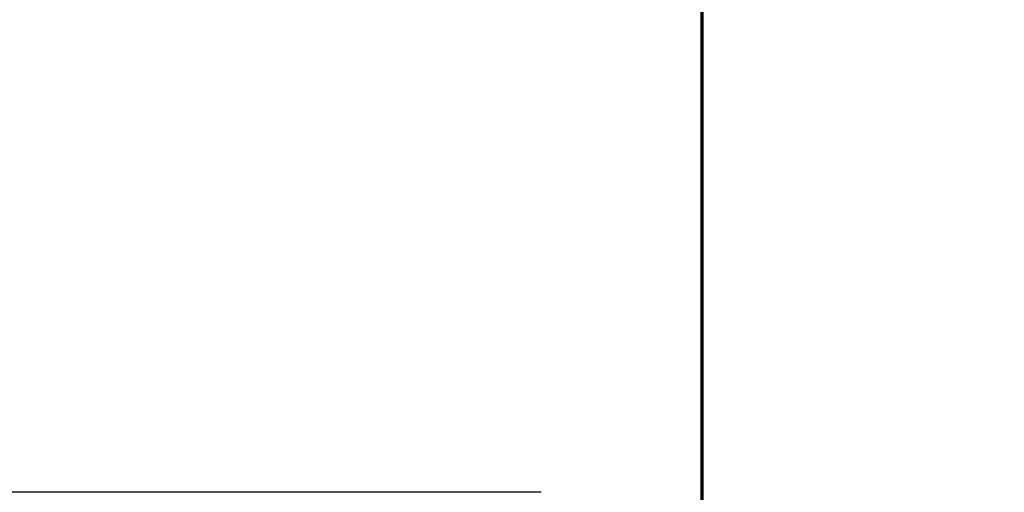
# Model space of a CAD drawing. Header units: inches. Extents: x 0 to 612, y 155 to 655.
# Tile 103 of 138: x 78 to 96, y 413 to 422. Entities that reach past the tile are written whole.
import ezdxf

# ---------------------------------------------------------------- set-up
doc = ezdxf.new("R2010")
doc.units = ezdxf.units.IN
doc.header["$MEASUREMENT"] = 0
doc.layers.add('Layer 1', color=7, linetype='Continuous')

# ---------------------------------------------------------------- blocks, each defined once
blk = doc.blocks.new('block 8')
at = {"layer": 'Layer 1', "color": 7, "lineweight": 70}
blk.add_lwpolyline([(90.123, 374.354), (90.123, 528.84), (99.313, 528.84)], dxfattribs=at)
blk = doc.blocks.new('block 4')
at = {"layer": 'Layer 1'}
blk.add_blockref('block 8', (0, 0), dxfattribs=at)
blk = doc.blocks.new('block 3')
at = {"layer": 'Layer 1'}
blk.add_blockref('block 4', (0, 0), dxfattribs=at)
blk = doc.blocks.new('block 1158')
at = {"layer": 'Layer 1', "color": 7, "lineweight": 25}
blk.add_lwpolyline([(87.15, 413.29), (76.979, 413.29)], dxfattribs=at)
blk = doc.blocks.new('block 1157')
at = {"layer": 'Layer 1'}
blk.add_blockref('block 1158', (0, 0), dxfattribs=at)
blk = doc.blocks.new('block 1156')
at = {"layer": 'Layer 1'}
blk.add_blockref('block 1157', (0, 0), dxfattribs=at)
blk = doc.blocks.new('block 921')
at = {"layer": 'Layer 1'}
blk.add_blockref('block 1156', (0, 0), dxfattribs=at)
blk = doc.blocks.new('block 920')
at = {"layer": 'Layer 1'}
blk.add_blockref('block 921', (0, 0), dxfattribs=at)
blk = doc.blocks.new('block 2')
at = {"layer": 'Layer 1'}
for name in ['block 3', 'block 920']:
    blk.add_blockref(name, (0, 0), dxfattribs=at)

msp = doc.modelspace()

# ---------------------------------------------------------------- block references
at = {"layer": 'Layer 1'}
msp.add_blockref('block 2', (0, 0), dxfattribs=at)

doc.saveas('drawing.dxf')
